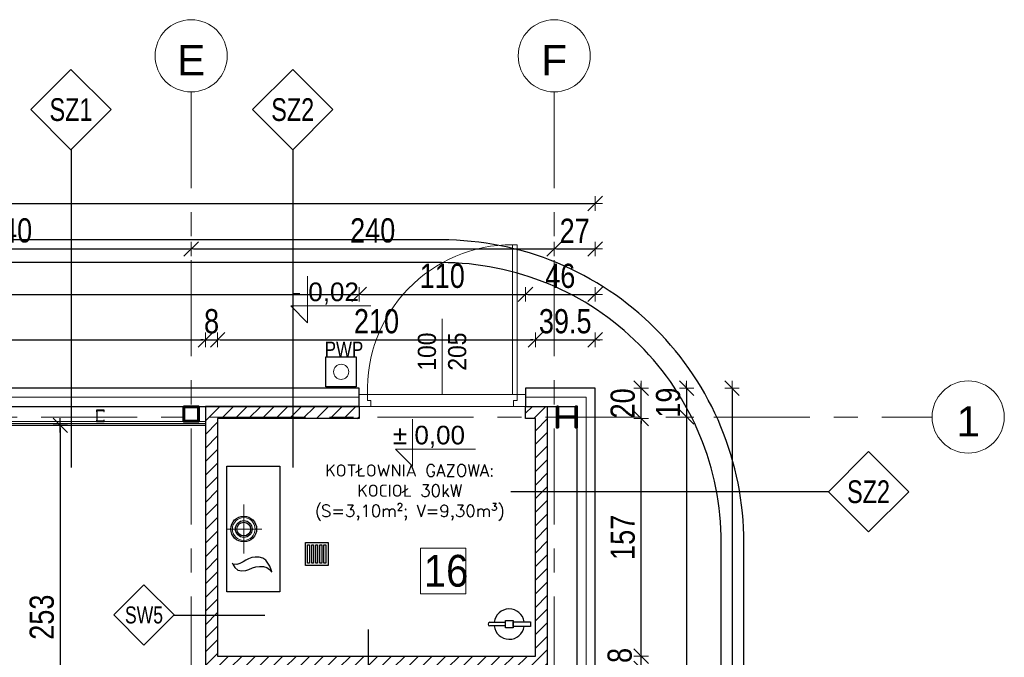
# Model space of a CAD drawing. Header units: centimetres. Extents: x 4120 to 19220, y -7417 to 180.
# Tile 59 of 223: x 9652 to 10303, y -4103 to -3682. Entities that reach past the tile are written whole.
import ezdxf
from ezdxf.enums import TextEntityAlignment as Align

# ---------------------------------------------------------------- set-up
doc = ezdxf.new("R2010")
doc.units = ezdxf.units.CM
doc.linetypes.add('CIĄGłA', pattern=[0])
doc.linetypes.add('Linia siatki', pattern=[22.225, 12.7, -3.175, 3.175, -3.175])
for name, color, linetype in [('0 @ 1', 7, 'Continuous'), ('A_krawężniki', 8, 'Continuous'), ('A_opisy', 7, 'Continuous'), ('A_Wymiary wewnętrzne', 8, 'Continuous'), ('A_Wyposażenie', 8, 'Continuous'), ('A_Ściany', 2, 'Continuous'), ('Konstrukcja - scian dzialowych', 7, 'Continuous'), ('URZĄDZENIA SANITARNE', 6, 'Continuous')]:
    doc.layers.add(name, color=color, linetype=linetype)
for name, color, linetype, lineweight in [('A_Drzwi', 30, 'Continuous', 20), ('A_Osie', 8, 'Continuous', 9), ('A_Wymiary', 8, 'Continuous', 9), ('INSTAL', 50, 'Continuous', 30), ('Instalacje elektryczne', 1, 'Continuous', 20), ('Konstrukcja', 160, 'Continuous', 50)]:
    doc.layers.add(name, color=color, linetype=linetype, lineweight=lineweight)
doc.styles.add('Arial', font='arial.ttf', dxfattribs={"height": 25})
doc.styles.add('Arial_4', font='arial.ttf', dxfattribs={"height": 122.941617})
doc.styles.add('marcin', font='arial.ttf', dxfattribs={"width": 0.8, "height": 16})
doc.styles.add('PB-100', font='simplex.shx', dxfattribs={"width": 0.7, "height": 15})
doc.styles.add('RomanS', font='romans.shx')
doc.styles.add('style1', font='ARIALN.TTF', dxfattribs={"width": 0.9})
doc.linetypes.add('ZIGZAG', pattern='A,0.00254,-5.08,[131,ltypeshp.shx,S=5.08,R=0,X=-5.08,Y=0],-10.16,[131,ltypeshp.shx,S=5.08,R=180,X=5.08,Y=0],-5.08', length=20.32254)
doc.dimstyles.new('WYM A PROJEKT', dxfattribs={"dimscale": 2, "dimtxt": 16, "dimasz": 0.8, "dimexe": 6, "dimexo": 30, "dimgap": 2, "dimtad": 1, "dimdec": 0, "dimzin": 9, "dimdsep": 46, "dimtxsty": 'marcin', "dimblk": 'WW', "dimcen": 0, "dimdle": 6, "dimse1": 1, "dimse2": 1, "dimclrt": 7, "dimadec": 0, "dimazin": 0, "dimtfac": 1, "dimtdec": 0, "dimtix": 1, "dimtmove": 2, "dimatfit": 3, "dimldrblk": 'WW', "dimfxl": 1, "dimtolj": 1, "dimtzin": 0, "dimarcsym": 0})

# ---------------------------------------------------------------- blocks, each defined once
blk = doc.blocks.new('Gasnica')
at = {"layer": 'A_Wyposażenie', "linetype": 'Continuous', "lineweight": 25}
for p, q in [((-12.8, 1.2), (-2.5, 1.2)), ((-2.5, -2.5), (-2.5, 2.5)), ((-2.5, 2.5), (2.5, 2.5)), ((2.5, 2.5), (2.5, -2.5)), ((2.5, -1.5), (2.5, 1.5)), ((2.5, 1.5), (14, 1.5)), ((14, 1.5), (14, -1.5)), ((-2.5, -1.2), (-12.8, -1.2)), ((2.5, -2.5), (-2.5, -2.5)), ((14, -1.5), (2.5, -1.5))]:
    blk.add_line(p, q, dxfattribs=at)
for centre, radius, start, end in [((0, 0), 10, 8.62693, 173.1079), ((-12.8, 0), 1.2, 90, 270), ((0, 0), 10, 186.8921, 351.37307)]:
    blk.add_arc(centre, radius, start, end, dxfattribs=at)
blk = doc.blocks.new('Piec_gazowy')
at = {"layer": 'A_Wyposażenie', "color": 8, "linetype": 'CIĄGłA', "lineweight": 18}
for p, q in [((0, 0), (0, -22.98)), ((-16.09, -11.08), (16.09, -11.08))]:
    blk.add_line(p, q, dxfattribs=at)
at = {"layer": 'A_Wyposażenie', "color": 8, "linetype": 'CIĄGłA', "lineweight": -3}
for p, q in [((-25.5, -5.09), (-27.08, -7.16)), ((-23.3, -3.87), (-25.5, -5.09)), ((-23.42, -6.43), (-23.3, -4.11)), ((-22.81, -8.51), (-23.42, -6.43)), ((-23.3, -4.11), (-22.57, -3.5)), ((-27.08, -7.16), (-27.57, -9.73)), ((-27.57, -9.73), (-27.45, -12.41)), ((-27.45, -12.41), (-26.84, -14.48)), ((-21.71, -10.58), (-22.81, -8.51)), ((-20.62, -12.41), (-21.71, -10.58)), ((-19.64, -14.12), (-20.62, -12.41)), ((-26.84, -14.48), (-25.74, -16.92)), ((-25.74, -16.92), (-25.01, -19.12)), ((-25.01, -19.12), (-24.76, -21.56)), ((-18.91, -16.31), (-19.64, -14.12)), ((-18.54, -18.63), (-18.91, -16.31)), ((-18.54, -21.32), (-18.54, -18.63)), ((-24.76, -24.12), (-25.37, -26.44)), ((-24.76, -21.56), (-24.76, -24.12)), ((-22.57, -27.05), (-20.62, -25.59)), ((-20.62, -25.59), (-19.27, -23.63)), ((-19.27, -23.63), (-18.54, -21.32)), ((-26.84, -28.15), (-28.42, -29.73)), ((-28.42, -29.73), (-26.96, -29.12)), ((-26.96, -29.12), (-24.64, -28.27)), ((-25.37, -26.44), (-26.84, -28.15)), ((-24.64, -28.27), (-22.57, -27.05))]:
    blk.add_line(p, q, dxfattribs=at)
at = {"layer": 'A_Wyposażenie', "color": 8}
blk.add_lwpolyline([(-41.5, 0), (41.5, 0), (41.5, -35), (-41.5, -35)], close=True, dxfattribs=at)
at = {"layer": 'A_Wyposażenie', "color": 8, "linetype": 'CIĄGłA', "lineweight": -3}
for radius in [8.5, 5.55, 4.55]:
    blk.add_circle((0, -11.08), radius, dxfattribs=at)
at = {"layer": 'A_Wyposażenie', "color": 8, "linetype": 'CIĄGłA', "lineweight": 18}
blk.add_circle((0, -11.08), 7.5, dxfattribs=at)
blk = doc.blocks.new('Wyposażenie sanitarne blok')
at = {"color": 8, "rotation": 90}
blk.add_blockref('Piec_gazowy', (722.69, -68.5), dxfattribs=at)
at = {"color": 8}
blk.add_blockref('Gasnica', (909.24, -131.33), dxfattribs=at)
blk = doc.blocks.new('WW')
at = {"color": 80, "ltscale": 2}
blk.add_line((3, 3), (-3, -3), dxfattribs=at)
at = {"ltscale": 2}
for p, q in [((-3, 0), (3, 0)), ((0, -3), (0, 3))]:
    blk.add_line(p, q, dxfattribs=at)
blk = doc.blocks.new('*D2018')
at = {"layer": 'A_Wymiary', "color": 0, "lineweight": -2}
blk.add_line((9476.68, -3893.73), (9772.98, -3893.73), dxfattribs=at)
at = {"layer": 'Defpoints', "color": 0}
for p in [(9774.58, -3893.73), (9475.08, -3950.23), (9774.58, -3950.23)]:
    blk.add_point(p, dxfattribs=at)
at = {"layer": 'A_Wymiary', "color": 0, "lineweight": -2, "xscale": 1.6, "yscale": 1.6, "zscale": 1.6, "rotation": 180}
blk.add_blockref('WW', (9475.08, -3893.73), dxfattribs=at)
at = {"layer": 'A_Wymiary', "color": 0, "lineweight": -2, "xscale": 1.6, "yscale": 1.6, "zscale": 1.6}
blk.add_blockref('WW', (9774.58, -3893.73), dxfattribs=at)
at = {"layer": 'A_Wymiary', "color": 7, "insert": (9624.83, -3881.56), "char_height": 16, "attachment_point": 5, "style": 'marcin'}
blk.add_mtext('\\A1;300', dxfattribs=at)
blk = doc.blocks.new('*D2019')
at = {"layer": 'A_Wymiary', "color": 0, "lineweight": -2}
for p, q in [((9772.98, -3893.73), (9771.38, -3893.73)), ((9774.58, -3893.73), (9782.58, -3893.73)), ((9784.18, -3893.73), (9785.78, -3893.73))]:
    blk.add_line(p, q, dxfattribs=at)
at = {"layer": 'Defpoints', "color": 0}
for p in [(9782.58, -3893.73), (9774.58, -3950.23), (9782.58, -3945.73)]:
    blk.add_point(p, dxfattribs=at)
at = {"layer": 'A_Wymiary', "color": 0, "lineweight": -2, "xscale": 1.6, "yscale": 1.6, "zscale": 1.6}
blk.add_blockref('WW', (9774.58, -3893.73), dxfattribs=at)
at = {"layer": 'A_Wymiary', "color": 0, "lineweight": -2, "xscale": 1.6, "yscale": 1.6, "zscale": 1.6, "rotation": 180}
blk.add_blockref('WW', (9782.58, -3893.73), dxfattribs=at)
at = {"layer": 'A_Wymiary', "color": 7, "insert": (9778.58, -3881.56), "char_height": 16, "attachment_point": 5, "style": 'marcin'}
blk.add_mtext('\\A1;8', dxfattribs=at)
blk = doc.blocks.new('*D2020')
at = {"layer": 'A_Wymiary', "color": 0, "lineweight": -2}
blk.add_line((9784.18, -3893.73), (9990.98, -3893.73), dxfattribs=at)
at = {"layer": 'Defpoints', "color": 0}
for p in [(9992.58, -3893.73), (9782.58, -3945.73), (9992.58, -3945.73)]:
    blk.add_point(p, dxfattribs=at)
at = {"layer": 'A_Wymiary', "color": 0, "lineweight": -2, "xscale": 1.6, "yscale": 1.6, "zscale": 1.6, "rotation": 180}
blk.add_blockref('WW', (9782.58, -3893.73), dxfattribs=at)
at = {"layer": 'A_Wymiary', "color": 0, "lineweight": -2, "xscale": 1.6, "yscale": 1.6, "zscale": 1.6}
blk.add_blockref('WW', (9992.58, -3893.73), dxfattribs=at)
at = {"layer": 'A_Wymiary', "color": 7, "insert": (9887.58, -3881.56), "char_height": 16, "attachment_point": 5, "style": 'marcin'}
blk.add_mtext('\\A1;210', dxfattribs=at)
blk = doc.blocks.new('*D2021')
at = {"layer": 'A_Wymiary', "color": 0, "lineweight": -2}
for p, q in [((9990.98, -3893.73), (9989.38, -3893.73)), ((9992.58, -3893.73), (10032.08, -3893.73)), ((10033.68, -3893.73), (10035.28, -3893.73))]:
    blk.add_line(p, q, dxfattribs=at)
at = {"layer": 'Defpoints', "color": 0}
for p in [(10032.08, -3893.73), (10032.08, -3925.73), (9992.58, -3945.73)]:
    blk.add_point(p, dxfattribs=at)
at = {"layer": 'A_Wymiary', "color": 0, "lineweight": -2, "xscale": 1.6, "yscale": 1.6, "zscale": 1.6}
blk.add_blockref('WW', (9992.58, -3893.73), dxfattribs=at)
at = {"layer": 'A_Wymiary', "color": 0, "lineweight": -2, "xscale": 1.6, "yscale": 1.6, "zscale": 1.6, "rotation": 180}
blk.add_blockref('WW', (10032.08, -3893.73), dxfattribs=at)
at = {"layer": 'A_Wymiary', "color": 7, "insert": (10012.33, -3881.56), "char_height": 16, "attachment_point": 5, "style": 'marcin'}
blk.add_mtext('\\A1;39.5', dxfattribs=at)
blk = doc.blocks.new('*D2026')
at = {"layer": 'A_Wymiary', "color": 0, "lineweight": -2}
blk.add_line((9246.68, -3863.73), (9874.48, -3863.73), dxfattribs=at)
at = {"layer": 'Defpoints', "color": 0}
for p in [(9876.08, -3863.73), (9245.08, -3925.73), (9876.08, -3925.73)]:
    blk.add_point(p, dxfattribs=at)
at = {"layer": 'A_Wymiary', "color": 0, "lineweight": -2, "xscale": 1.6, "yscale": 1.6, "zscale": 1.6, "rotation": 180}
blk.add_blockref('WW', (9245.08, -3863.73), dxfattribs=at)
at = {"layer": 'A_Wymiary', "color": 0, "lineweight": -2, "xscale": 1.6, "yscale": 1.6, "zscale": 1.6}
blk.add_blockref('WW', (9876.08, -3863.73), dxfattribs=at)
at = {"layer": 'A_Wymiary', "color": 7, "insert": (9560.58, -3851.56), "char_height": 16, "attachment_point": 5, "style": 'marcin'}
blk.add_mtext('\\A1;631', dxfattribs=at)
blk = doc.blocks.new('*D2027')
at = {"layer": 'A_Wymiary', "color": 0, "lineweight": -2}
blk.add_line((9877.68, -3863.73), (9984.48, -3863.73), dxfattribs=at)
at = {"layer": 'Defpoints', "color": 0}
for p in [(9986.08, -3863.73), (9876.08, -3925.73), (9986.08, -3925.73)]:
    blk.add_point(p, dxfattribs=at)
at = {"layer": 'A_Wymiary', "color": 0, "lineweight": -2, "xscale": 1.6, "yscale": 1.6, "zscale": 1.6, "rotation": 180}
blk.add_blockref('WW', (9876.08, -3863.73), dxfattribs=at)
at = {"layer": 'A_Wymiary', "color": 0, "lineweight": -2, "xscale": 1.6, "yscale": 1.6, "zscale": 1.6}
blk.add_blockref('WW', (9986.08, -3863.73), dxfattribs=at)
at = {"layer": 'A_Wymiary', "color": 7, "insert": (9931.08, -3851.56), "char_height": 16, "attachment_point": 5, "style": 'marcin'}
blk.add_mtext('\\A1;110', dxfattribs=at)
blk = doc.blocks.new('*D2028')
at = {"layer": 'A_Wymiary', "color": 0, "lineweight": -2}
blk.add_line((9987.68, -3863.73), (10030.48, -3863.73), dxfattribs=at)
at = {"layer": 'Defpoints', "color": 0}
for p in [(10032.08, -3863.73), (9986.08, -3925.73), (10032.08, -3925.73)]:
    blk.add_point(p, dxfattribs=at)
at = {"layer": 'A_Wymiary', "color": 0, "lineweight": -2, "xscale": 1.6, "yscale": 1.6, "zscale": 1.6, "rotation": 180}
blk.add_blockref('WW', (9986.08, -3863.73), dxfattribs=at)
at = {"layer": 'A_Wymiary', "color": 0, "lineweight": -2, "xscale": 1.6, "yscale": 1.6, "zscale": 1.6}
blk.add_blockref('WW', (10032.08, -3863.73), dxfattribs=at)
at = {"layer": 'A_Wymiary', "color": 7, "insert": (10009.08, -3851.56), "char_height": 16, "attachment_point": 5, "style": 'marcin'}
blk.add_mtext('\\A1;46', dxfattribs=at)
blk = doc.blocks.new('*D2033')
at = {"layer": 'A_Wymiary', "color": 0, "lineweight": -2}
blk.add_line((9526.68, -3833.73), (9763.48, -3833.73), dxfattribs=at)
at = {"layer": 'Defpoints', "color": 0}
for p in [(9525.08, -3835.73), (9765.08, -3833.73), (9765.08, -3835.73)]:
    blk.add_point(p, dxfattribs=at)
at = {"layer": 'A_Wymiary', "color": 0, "lineweight": -2, "xscale": 1.6, "yscale": 1.6, "zscale": 1.6, "rotation": 180}
blk.add_blockref('WW', (9525.08, -3833.73), dxfattribs=at)
at = {"layer": 'A_Wymiary', "color": 0, "lineweight": -2, "xscale": 1.6, "yscale": 1.6, "zscale": 1.6}
blk.add_blockref('WW', (9765.08, -3833.73), dxfattribs=at)
at = {"layer": 'A_Wymiary', "color": 7, "insert": (9645.08, -3821.56), "char_height": 16, "attachment_point": 5, "style": 'marcin'}
blk.add_mtext('\\A1;240', dxfattribs=at)
blk = doc.blocks.new('*D2034')
at = {"layer": 'A_Wymiary', "color": 0, "lineweight": -2}
blk.add_line((9766.68, -3833.73), (10003.48, -3833.73), dxfattribs=at)
at = {"layer": 'Defpoints', "color": 0}
for p in [(9765.08, -3835.73), (10005.08, -3833.73), (10005.08, -3961.56)]:
    blk.add_point(p, dxfattribs=at)
at = {"layer": 'A_Wymiary', "color": 0, "lineweight": -2, "xscale": 1.6, "yscale": 1.6, "zscale": 1.6, "rotation": 180}
blk.add_blockref('WW', (9765.08, -3833.73), dxfattribs=at)
at = {"layer": 'A_Wymiary', "color": 0, "lineweight": -2, "xscale": 1.6, "yscale": 1.6, "zscale": 1.6}
blk.add_blockref('WW', (10005.08, -3833.73), dxfattribs=at)
at = {"layer": 'A_Wymiary', "color": 7, "insert": (9885.08, -3821.56), "char_height": 16, "attachment_point": 5, "style": 'marcin'}
blk.add_mtext('\\A1;240', dxfattribs=at)
blk = doc.blocks.new('*D2035')
at = {"layer": 'A_Wymiary', "color": 0, "lineweight": -2}
blk.add_line((10006.68, -3833.73), (10030.48, -3833.73), dxfattribs=at)
at = {"layer": 'Defpoints', "color": 0}
for p in [(10032.08, -3833.73), (10032.08, -3925.73), (10005.08, -3961.56)]:
    blk.add_point(p, dxfattribs=at)
at = {"layer": 'A_Wymiary', "color": 0, "lineweight": -2, "xscale": 1.6, "yscale": 1.6, "zscale": 1.6, "rotation": 180}
blk.add_blockref('WW', (10005.08, -3833.73), dxfattribs=at)
at = {"layer": 'A_Wymiary', "color": 0, "lineweight": -2, "xscale": 1.6, "yscale": 1.6, "zscale": 1.6}
blk.add_blockref('WW', (10032.08, -3833.73), dxfattribs=at)
at = {"layer": 'A_Wymiary', "color": 7, "insert": (10018.58, -3821.7), "char_height": 16, "attachment_point": 5, "style": 'marcin'}
blk.add_mtext('\\A1;27', dxfattribs=at)
blk = doc.blocks.new('*D2036')
at = {"layer": 'A_Wymiary', "color": 0, "lineweight": -2}
blk.add_line((8779.68, -3803.73), (10030.48, -3803.73), dxfattribs=at)
at = {"layer": 'Defpoints', "color": 0}
for p in [(10032.08, -3803.73), (8778.08, -3925.73), (10032.08, -3925.73)]:
    blk.add_point(p, dxfattribs=at)
at = {"layer": 'A_Wymiary', "color": 0, "lineweight": -2, "xscale": 1.6, "yscale": 1.6, "zscale": 1.6, "rotation": 180}
blk.add_blockref('WW', (8778.08, -3803.73), dxfattribs=at)
at = {"layer": 'A_Wymiary', "color": 0, "lineweight": -2, "xscale": 1.6, "yscale": 1.6, "zscale": 1.6}
blk.add_blockref('WW', (10032.08, -3803.73), dxfattribs=at)
at = {"layer": 'A_Wymiary', "color": 7, "insert": (9405.08, -3791.56), "char_height": 16, "attachment_point": 5, "style": 'marcin'}
blk.add_mtext('\\A1;1254', dxfattribs=at)
blk = doc.blocks.new('*D2060')
at = {"layer": 'A_Wymiary', "color": 0, "lineweight": -2}
for p, q in [((10062.58, -4101.13), (10062.58, -4099.53)), ((10062.58, -4110.73), (10062.58, -4102.73)), ((10062.58, -4112.33), (10062.58, -4113.93))]:
    blk.add_line(p, q, dxfattribs=at)
at = {"layer": 'Defpoints', "color": 0}
for p in [(9992.58, -4102.73), (10062.58, -4102.73), (10010.57, -4110.73)]:
    blk.add_point(p, dxfattribs=at)
at = {"layer": 'A_Wymiary', "color": 0, "lineweight": -2, "xscale": 1.6, "yscale": 1.6, "zscale": 1.6}
for p, rotation in [((10062.58, -4102.73), 270), ((10062.58, -4110.73), 90)]:
    blk.add_blockref('WW', p, dxfattribs=dict(at, rotation=rotation))
at = {"layer": 'A_Wymiary', "color": 7, "insert": (10048.41, -4102.25), "char_height": 16, "attachment_point": 5, "rotation": 90, "style": 'marcin'}
blk.add_mtext('\\A1;8', dxfattribs=at)
blk = doc.blocks.new('*D2061')
at = {"layer": 'A_Wymiary', "color": 0, "lineweight": -2}
blk.add_line((10062.58, -4101.13), (10062.58, -3947.33), dxfattribs=at)
at = {"layer": 'Defpoints', "color": 0}
for p in [(9986.08, -3945.73), (10062.58, -3945.73), (9992.58, -4102.73)]:
    blk.add_point(p, dxfattribs=at)
at = {"layer": 'A_Wymiary', "color": 0, "lineweight": -2, "xscale": 1.6, "yscale": 1.6, "zscale": 1.6}
for p, rotation in [((10062.58, -3945.73), 90), ((10062.58, -4102.73), 270)]:
    blk.add_blockref('WW', p, dxfattribs=dict(at, rotation=rotation))
at = {"layer": 'A_Wymiary', "color": 7, "insert": (10050.41, -4024.23), "char_height": 16, "attachment_point": 5, "rotation": 90, "style": 'marcin'}
blk.add_mtext('\\A1;157', dxfattribs=at)
blk = doc.blocks.new('*D2062')
at = {"layer": 'A_Wymiary', "color": 0, "lineweight": -2}
for p, q in [((10062.58, -3924.13), (10062.58, -3922.53)), ((10062.58, -3945.73), (10062.58, -3925.73)), ((10062.58, -3947.33), (10062.58, -3948.93))]:
    blk.add_line(p, q, dxfattribs=at)
at = {"layer": 'Defpoints', "color": 0}
for p in [(9876.08, -3925.73), (10062.58, -3925.73), (9986.08, -3945.73)]:
    blk.add_point(p, dxfattribs=at)
at = {"layer": 'A_Wymiary', "color": 0, "lineweight": -2, "xscale": 1.6, "yscale": 1.6, "zscale": 1.6}
for p, rotation in [((10062.58, -3925.73), 270), ((10062.58, -3945.73), 90)]:
    blk.add_blockref('WW', p, dxfattribs=dict(at, rotation=rotation))
at = {"layer": 'A_Wymiary', "color": 7, "insert": (10050.41, -3935.73), "char_height": 16, "attachment_point": 5, "rotation": 90, "style": 'marcin'}
blk.add_mtext('\\A1;20', dxfattribs=at)
blk = doc.blocks.new('*D2064')
at = {"layer": 'A_Wymiary', "color": 0, "lineweight": -2}
for p, q in [((10092.58, -3924.13), (10092.58, -3922.53)), ((10092.58, -3925.73), (10092.58, -3944.73)), ((10092.58, -3946.33), (10092.58, -3947.93))]:
    blk.add_line(p, q, dxfattribs=at)
at = {"layer": 'Defpoints', "color": 0}
for p in [(10032.08, -3925.73), (10032.08, -3944.73), (10092.58, -3944.73)]:
    blk.add_point(p, dxfattribs=at)
at = {"layer": 'A_Wymiary', "color": 0, "lineweight": -2, "xscale": 1.6, "yscale": 1.6, "zscale": 1.6}
for p, rotation in [((10092.58, -3925.73), 270), ((10092.58, -3944.73), 90)]:
    blk.add_blockref('WW', p, dxfattribs=dict(at, rotation=rotation))
at = {"layer": 'A_Wymiary', "color": 7, "insert": (10080.41, -3935.23), "char_height": 16, "attachment_point": 5, "rotation": 90, "style": 'marcin'}
blk.add_mtext('\\A1;19', dxfattribs=at)
blk = doc.blocks.new('*D2065')
at = {"layer": 'A_Wymiary', "color": 0, "lineweight": -2}
blk.add_line((10092.58, -3946.33), (10092.58, -4317.13), dxfattribs=at)
at = {"layer": 'Defpoints', "color": 0}
for p in [(10032.08, -3944.73), (10092.58, -4318.73), (10254.82, -4318.73)]:
    blk.add_point(p, dxfattribs=at)
at = {"layer": 'A_Wymiary', "color": 0, "lineweight": -2, "xscale": 1.6, "yscale": 1.6, "zscale": 1.6}
for p, rotation in [((10092.58, -3944.73), 90), ((10092.58, -4318.73), 270)]:
    blk.add_blockref('WW', p, dxfattribs=dict(at, rotation=rotation))
at = {"layer": 'A_Wymiary', "color": 7, "insert": (10080.41, -4131.73), "char_height": 16, "attachment_point": 5, "rotation": 90, "style": 'marcin'}
blk.add_mtext('\\A1;374', dxfattribs=at)
blk = doc.blocks.new('*D2070')
at = {"layer": 'A_Wymiary', "color": 0, "lineweight": -2}
blk.add_line((10122.58, -3927.33), (10122.58, -5499.13), dxfattribs=at)
at = {"layer": 'Defpoints', "color": 0}
for p in [(10032.08, -3925.73), (10029.08, -5500.73), (10122.58, -5500.73)]:
    blk.add_point(p, dxfattribs=at)
at = {"layer": 'A_Wymiary', "color": 0, "lineweight": -2, "xscale": 1.6, "yscale": 1.6, "zscale": 1.6}
for p, rotation in [((10122.58, -3925.73), 90), ((10122.58, -5500.73), 270)]:
    blk.add_blockref('WW', p, dxfattribs=dict(at, rotation=rotation))
at = {"layer": 'A_Wymiary', "color": 7, "insert": (10110.41, -4713.23), "char_height": 16, "attachment_point": 5, "rotation": 90, "style": 'marcin'}
blk.add_mtext('\\A1;1575', dxfattribs=at)
blk = doc.blocks.new('em4_el-ozn_50i100')
at = {"color": 3}
blk.add_lwpolyline([(0, -73.2), (26.53, -46.67), (0, -20.14), (-26.53, -46.67)], close=True, dxfattribs=at)
at = {"linetype": 'Continuous', "lineweight": 0, "style": 'PB-100', "width": 0.7}
blk.add_attdef('SYMBOL', text='', height=15, rotation=0.00001, dxfattribs=at).set_placement((0, -46.67), align=Align.MIDDLE_CENTER)
blk = doc.blocks.new('*D2097')
at = {"layer": 'A_Wymiary wewnętrzne', "color": 0, "lineweight": -2}
blk.add_line((9678.58, -3951.83), (9678.58, -4202.13), dxfattribs=at)
at = {"layer": 'Defpoints', "color": 0}
for p in [(9774.58, -3950.23), (9678.58, -4203.73), (9774.58, -4203.73)]:
    blk.add_point(p, dxfattribs=at)
at = {"layer": 'A_Wymiary wewnętrzne', "color": 0, "lineweight": -2, "xscale": 1.6, "yscale": 1.6, "zscale": 1.6}
for p, rotation in [((9678.58, -3950.23), 90), ((9678.58, -4203.73), 270)]:
    blk.add_blockref('WW', p, dxfattribs=dict(at, rotation=rotation))
at = {"layer": 'A_Wymiary wewnętrzne', "color": 7, "insert": (9666.41, -4076.98), "char_height": 16, "attachment_point": 5, "rotation": 90, "style": 'marcin'}
blk.add_mtext('\\A1;253', dxfattribs=at)
blk = doc.blocks.new('Rectangular Floor Drain 13')
at = {"layer": 'URZĄDZENIA SANITARNE', "color": 8}
for points in [[(-5, 5), (5, 5), (5, -5), (-5, -5)], [(-4, 4), (4, 4), (4, 3.2), (-4, 3.2)], [(-4, 2.2), (4, 2.2), (4, 1.4), (-4, 1.4)], [(-4, 0.4), (4, 0.4), (4, -0.4), (-4, -0.4)], [(-4, -1.4), (4, -1.4), (4, -2.2), (-4, -2.2)], [(-4, -3.2), (4, -3.2), (4, -4), (-4, -4)]]:
    blk.add_lwpolyline(points, close=True, dxfattribs=at)
blk = doc.blocks.new('Siatka - M_Symbol siatki - okrąg-24584-4 Piętro 2 bud 2 parter bud 1')
at = {"layer": 'A_Osie', "color": 7}
blk.add_circle((0, 0), 4.77, dxfattribs=at)

msp = doc.modelspace()

# ---------------------------------------------------------------- hatches: boundary and pattern name
at = {"layer": 'A_Ściany', "ltscale": 2}
h = msp.add_hatch(dxfattribs=at)
h.set_pattern_fill('ANSI31', color=8, scale=2, style=0)
h.paths.add_polyline_path([(9876.08, -3945.73), (9876.08, -3937.73), (9774.58, -3937.73), (9774.58, -4110.73), (9775.08, -4110.73), (9775.74, -4110.73), (9779.41, -4110.73), (9780.08, -4110.73), (9785.08, -4110.73), (9820.08, -4110.73), (9825.08, -4110.73), (9860.08, -4110.73), (9865.08, -4110.73), (9900.08, -4110.73), (9905.08, -4110.73), (9922.52, -4110.73), (9927.52, -4110.73), (9969.52, -4110.73), (9974.52, -4110.73), (9990.08, -4110.73), (9995.08, -4110.73), (10000.58, -4110.73), (10000.58, -3937.73), (10004.58, -3937.73), (9986.08, -3937.73), (9986.08, -3937.73), (9986.08, -3945.73), (9992.58, -3945.73), (9992.58, -4102.73), (9782.58, -4102.73), (9782.58, -3945.73)])

# ---------------------------------------------------------------- linework, layer by layer
at = {"color": 3}
for points in [[(9685.81, -3768.16), (9685.81, -3978.16)], [(9832.37, -3768.16), (9832.37, -3978.16)], [(10186.29, -3994.23), (9976.29, -3994.25)], [(9753.8, -4075.73), (9813.8, -4075.73)], [(9882.2, -4145.19), (9882.2, -4085.19)]]:
    msp.add_lwpolyline(points, dxfattribs=at)
at = {"layer": 'A_Drzwi'}
msp.add_lwpolyline([(9986.08, -3929.88), (9986.08, -3937.73), (9978.22, -3937.73), (9978.22, -3933.81), (9980.58, -3933.81), (9980.58, -3929.88), (9986.08, -3929.88), (9980.58, -3929.87), (9980.58, -3830.88), (9977.43, -3830.88, 0.423681), (9881.58, -3929.87), (9876.08, -3929.88), (9876.08, -3937.73), (9883.93, -3937.73), (9883.93, -3933.8), (9881.58, -3933.8), (9881.58, -3929.87), (9980.58, -3929.88), (9977.43, -3929.88), (9977.43, -3830.88), (9977.43, -3929.88), (9980.58, -3929.87), (9980.58, -3933.81), (9978.22, -3933.81), (9978.22, -3937.73), (9883.93, -3937.73)], format="xyb", dxfattribs=at)
at = {"layer": 'A_Drzwi', "color": 7, "linetype": 'Continuous', "lineweight": 18}
msp.add_lwpolyline([(9931.08, -3929.87), (9931.08, -3879.87)], dxfattribs=at)
at = {"layer": 'A_krawężniki', "color": 250, "transparency": 33554610}
msp.add_lwpolyline([(10130.48, -4027.72, 0.414214), (9930.47, -3827.73), (8879.08, -3827.73, 0.414206), (8679.08, -4027.72), (8679.08, -5598.74, 0.414229), (8979.08, -5898.73), (9830.48, -5898.73, 0.414206), (10130.48, -5598.74), (10130.48, -4027.72)], format="xyb", dxfattribs=at)
msp.add_lwpolyline([(10115.48, -4027.72, 0.414214), (9930.47, -3842.73), (8879.08, -3842.73, 0.414206), (8694.08, -4027.72), (8694.08, -5598.74, 0.414229), (8979.08, -5883.73), (9830.48, -5883.73, 0.414206), (10115.48, -5598.74)], format="xyb", close=True, dxfattribs=at)
at = {"layer": 'A_opisy', "color": 7, "lineweight": 0}
for points in [[(9842.04, -3851.58), (9842.04, -3882.51), (9830.86, -3871.33), (9883.79, -3871.33)], [(9911.32, -3946.21), (9911.32, -3977.14), (9900.14, -3965.96), (9953.07, -3965.96)]]:
    msp.add_lwpolyline(points, dxfattribs=at)
at = {"layer": 'A_opisy', "lineweight": 18}
msp.add_lwpolyline([(9916.71, -4031.46), (9946.71, -4031.46), (9946.71, -4061.46), (9916.71, -4061.46), (9916.71, -4031.46)], dxfattribs=at)
at = {"layer": 'A_Osie', "linetype": 'Linia siatki', "ltscale": 5}
for p, q in [((9765.08, -3730), (9765.08, -5750.66)), ((10005.08, -3730), (10005.08, -5750.66)), ((8554.73, -3944.73), (10254.82, -3944.73))]:
    msp.add_line(p, q, dxfattribs=at)
at = {"layer": 'A_Ściany', "color": 4}
for points in [[(9876.08, -3937.73), (9876.08, -3937.73), (9876.08, -3925.73), (9245.08, -3925.73), (9245.08, -3937.73), (9245.08, -3937.73), (9245.08, -3937.73), (9245.08, -3937.73), (9256.27, -3937.73), (9271.27, -3937.73), (9462.78, -3937.73), (9477.86, -3937.73), (9876.08, -3937.73)], [(9986.08, -3937.73), (10020.08, -3937.73), (10020.08, -5488.73), (9992.58, -5488.73), (9992.58, -5500.73), (10032.08, -5500.73), (10032.08, -3925.73), (9986.08, -3925.73), (9986.08, -3937.73)], [(9876.08, -3937.73), (9774.58, -3937.73), (9774.58, -4110.73)], [(9774.58, -4110.73), (10000.58, -4110.73), (10000.58, -3937.73)], [(9876.08, -3937.73), (9876.08, -3945.73), (9782.58, -3945.73), (9782.58, -4102.73), (9992.58, -4102.73), (9992.58, -3945.73), (9986.08, -3945.73), (9986.08, -3937.73)]]:
    msp.add_lwpolyline(points, dxfattribs=at)
at = {"layer": 'A_Ściany', "color": 251, "linetype": 'ZIGZAG', "lineweight": 20, "ltscale": 0.95}
for points in [[(9245.08, -3931.73), (9875.78, -3931.73)], [(9992.58, -5494.73), (10026.08, -5494.73), (10026.08, -3931.73), (9986.08, -3931.73)]]:
    msp.add_lwpolyline(points, dxfattribs=at)
at = {"layer": 'A_Ściany'}
msp.add_lwpolyline([(9242.58, -3937.73), (9242.58, -3950.23), (9259.08, -3950.23), (9259.08, -4308.73), (9255.58, -4308.73), (9255.58, -4318.73), (9269.08, -4318.73), (9269.08, -4308.73), (9269.08, -4308.73), (9269.08, -4212.23), (9317.08, -4212.23), (9317.08, -4202.23), (9269.08, -4202.23), (9269.08, -3950.23), (9465.08, -3950.23), (9465.08, -4202.23), (9417.08, -4202.23), (9417.08, -4212.23), (9465.08, -4212.23), (9465.08, -4224.73), (9475.08, -4224.73), (9475.08, -3950.23), (9774.58, -3950.23)], dxfattribs=at)
at = {"layer": 'A_Ściany', "color": 251, "linetype": 'Continuous', "lineweight": 20}
for points in [[(9245.08, -3937.73), (9243.83, -3937.73), (9243.83, -3948.98), (9260.33, -3948.98), (9260.33, -4309.98), (9256.83, -4309.98), (9256.83, -4317.48), (9267.83, -4317.48), (9267.83, -4308.73), (9267.83, -4210.98), (9315.83, -4210.98), (9315.83, -4203.48), (9267.83, -4203.48), (9267.83, -3948.98), (9466.33, -3948.98), (9466.33, -4203.48), (9418.33, -4203.48), (9418.33, -4210.98), (9466.33, -4210.98), (9466.33, -4223.48), (9473.83, -4223.48), (9473.83, -3948.98), (9774.58, -3948.98)], [(9243.83, -3937.73), (9245.08, -3937.73), (9245.08, -3938.98), (9245.08, -3947.73), (9261.58, -3947.73), (9261.58, -4311.23), (9256.83, -4311.23), (9256.83, -4316.23), (9266.58, -4316.23), (9266.58, -4308.73), (9266.58, -4209.73), (9315.83, -4209.73), (9315.83, -4204.73), (9266.58, -4204.73), (9266.58, -3947.73), (9467.58, -3947.73), (9467.58, -4204.73), (9418.33, -4204.73), (9418.33, -4209.73), (9467.58, -4209.73), (9467.58, -4223.48), (9472.58, -4223.48), (9472.58, -3947.73), (9774.58, -3947.73)]]:
    msp.add_lwpolyline(points, dxfattribs=at)
at = {"layer": 'INSTAL', "color": 10}
msp.add_lwpolyline([(9854.21, -3904.87), (9874.21, -3904.87), (9874.21, -3924.87), (9854.21, -3924.87)], close=True, dxfattribs=at)
at = {"layer": 'Instalacje elektryczne'}
msp.add_circle((9864.21, -3914.87), 5, dxfattribs=at)
at = {"layer": 'Konstrukcja'}
for points in [[(9760.08, -3937.73), (9770.08, -3937.73), (9770.08, -3947.73), (9760.08, -3947.73)], [(9769.68, -3947.33), (9760.48, -3947.33), (9760.48, -3938.13), (9769.68, -3938.13)], [(10006.78, -3937.73), (10006.78, -3951.73), (10007.63, -3951.73), (10007.63, -3945), (10019.23, -3945), (10019.23, -3951.73), (10020.08, -3951.73), (10020.08, -3937.73), (10019.23, -3937.73), (10019.23, -3944.45), (10007.63, -3944.45), (10007.63, -3937.73)]]:
    msp.add_lwpolyline(points, close=True, dxfattribs=at)
at = {"layer": 'Konstrukcja - scian dzialowych'}
msp.add_lwpolyline([(9702.78, -3946.53), (9702.58, -3947.06), (9702.58, -3947.73), (9707.58, -3947.73), (9707.58, -3946.98), (9707.58, -3946.91), (9707.53, -3946.86), (9707.46, -3946.86), (9707.41, -3946.91), (9707.41, -3946.98), (9707.41, -3947.56), (9702.74, -3947.56), (9702.74, -3947.09), (9702.94, -3946.56), (9702.94, -3941.4), (9702.74, -3940.87), (9702.74, -3940.4), (9707.41, -3940.4), (9707.41, -3940.98), (9707.45, -3941.04), (9707.53, -3941.04), (9707.58, -3940.98), (9707.58, -3940.23), (9702.58, -3940.23), (9702.58, -3940.9), (9702.78, -3941.43)], close=True, dxfattribs=at)

# ---------------------------------------------------------------- block references
at = {"color": 6}
ref = msp.add_blockref('em4_el-ozn_50i100', (9685.64, -3694.96), dxfattribs=dict(at, xscale=-1, rotation=0.003234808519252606))
ref.add_attrib('SYMBOL', 'SZ1', dxfattribs={"layer": '0 @ 1', "linetype": 'Continuous', "lineweight": 0, "height": 15, "rotation": 0.00323, "style": 'style1', "width": 0.9}).set_placement((9685.64, -3741.63), align=Align.MIDDLE)
ref = msp.add_blockref('em4_el-ozn_50i100', (9832.2, -3694.96), dxfattribs=dict(at, xscale=-1, rotation=0.003234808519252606))
ref.add_attrib('SYMBOL', 'SZ2', dxfattribs={"layer": '0 @ 1', "linetype": 'Continuous', "lineweight": 0, "height": 15, "rotation": 0.00323, "style": 'style1', "width": 0.9}).set_placement((9832.2, -3741.63), align=Align.MIDDLE)
msp.add_blockref('Wyposażenie sanitarne blok', (9066.08, -3950.23))
ref = msp.add_blockref('em4_el-ozn_50i100', (10212.82, -3947.4), dxfattribs=dict(at, xscale=-1, rotation=0.003234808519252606))
ref.add_attrib('SYMBOL', 'SZ2', dxfattribs={"layer": '0 @ 1', "linetype": 'Continuous', "lineweight": 0, "height": 15, "rotation": 0.00323, "style": 'style1', "width": 0.9}).set_placement((10212.83, -3994.07), align=Align.MIDDLE)
ref = msp.add_blockref('em4_el-ozn_50i100', (9733.9, -4040.48), dxfattribs=dict(at, xscale=-0.75, yscale=0.75, zscale=0.75, rotation=0.003234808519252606))
ref.add_attrib('SYMBOL', 'SW5', dxfattribs={"layer": '0 @ 1', "linetype": 'Continuous', "lineweight": 0, "height": 11.25, "rotation": 0.00323, "style": 'style1', "width": 0.9}).set_placement((9733.9, -4075.48), align=Align.MIDDLE)
at = {"layer": 'URZĄDZENIA SANITARNE', "xscale": 1.5, "yscale": 1.5, "zscale": 150, "rotation": 90.00000000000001}
msp.add_blockref('Rectangular Floor Drain 13', (9848.08, -4035.23), dxfattribs=at)
msp.add_blockref('Rectangular Floor Drain 13', (9848.08, -4035.23), dxfattribs=at)

# ---------------------------------------------------------------- texts
at = {"layer": 'A_Drzwi', "color": 7, "lineweight": 18, "insert": (9914.89, -3914.11), "char_height": 12, "width": 177.9283, "attachment_point": 1, "rotation": 90, "style": 'Arial'}
msp.add_mtext('\\W0.9;100\\P205', dxfattribs=at)
at = {"layer": 'A_opisy', "color": 7, "lineweight": 0, "char_height": 12.294, "width": 62.55, "attachment_point": 1, "line_spacing_factor": 0.938532, "style": 'Arial_4'}
for s, insert in [(' - 0,02', (9827.27, -3855.9)), (' %%P 0,00', (9893.7, -3950.52))]:
    msp.add_mtext(s, dxfattribs=dict(at, insert=insert))
at = {"layer": 'A_opisy', "lineweight": 18, "insert": (9918.92, -4035.8), "char_height": 21, "width": 593.4214, "attachment_point": 1, "style": 'Arial'}
msp.add_mtext('\\W0.9;16', dxfattribs=at)
at = {"layer": 'A_Osie', "color": 1, "char_height": 20, "width": 4.9901, "attachment_point": 5, "line_spacing_factor": 0.941778, "style": 'Arial', "bg_fill": 3, "box_fill_scale": 1.25, "bg_fill_color": 256, "bg_fill_true_color": 13158600, "bg_fill_transparency": 0}
for s, insert in [('E', (9765.08, -3709)), ('F', (10005.08, -3709)), ('1', (10278.7, -3947.6))]:
    msp.add_mtext(s, dxfattribs=dict(at, insert=insert))
at = {"layer": 'Defpoints', "insert": (9833.36, -3976.06), "char_height": 8, "width": 152.4695, "attachment_point": 1, "style": 'RomanS'}
msp.add_mtext('\\pxqc;KOTŁOWNIA GAZOWA:\\PKOCIOŁ 30kW\\P{\\T0.75;(}S=3,10m²; V=9,30m³)', dxfattribs=at)
at = {"layer": 'INSTAL', "color": 10, "linetype": 'ByBlock', "style": 'Arial', "width": 0.8}
msp.add_text('PWP', height=10, dxfattribs=at).set_placement((9866.1, -3899.93), align=Align.MIDDLE_CENTER)

# ---------------------------------------------------------------- dimensions: what is measured, and where the dimension line sits
at = {"layer": 'A_Wymiary'}
for base, p1, p2, override, picture, middle in [((10032.08, -3803.73), (8778.08, -3925.73), (10032.08, -3925.73), {"dimdsep": 44}, '*D2036', (9405.08, -3791.56)), ((9765.08, -3833.73), (9525.08, -3835.73), (9765.08, -3835.73), {"dimdsep": 44}, '*D2033', (9645.08, -3821.56)), ((10005.08, -3833.73), (9765.08, -3835.73), (10005.08, -3961.56), {"dimdsep": 44}, '*D2034', (9885.08, -3821.56)), ((10032.08, -3833.73), (10005.08, -3961.56), (10032.08, -3925.73), {"dimdsep": 44}, '*D2035', (10018.58, -3821.7)), ((9876.08, -3863.73), (9245.08, -3925.73), (9876.08, -3925.73), {"dimdsep": 44}, '*D2026', (9560.58, -3851.56)), ((9986.08, -3863.73), (9876.08, -3925.73), (9986.08, -3925.73), {"dimdsep": 44}, '*D2027', (9931.08, -3851.56)), ((10032.08, -3863.73), (9986.08, -3925.73), (10032.08, -3925.73), {"dimdsep": 44}, '*D2028', (10009.08, -3851.56)), ((9774.57507778, -3893.72966837), (9475.07507778, -3950.22966837), (9774.57507778, -3950.22966837), {"dimdsep": 44}, '*D2018', (9624.82507778, -3881.56166837)), ((9782.58, -3893.73), (9774.58, -3950.23), (9782.58, -3945.73), {"dimdsep": 44}, '*D2019', (9778.58, -3881.56)), ((9992.58, -3893.73), (9782.58, -3945.73), (9992.58, -3945.73), {"dimdsep": 44}, '*D2020', (9887.58, -3881.56)), ((10032.08, -3893.73), (9992.58, -3945.73), (10032.08, -3925.73), {"dimdec": 1}, '*D2021', (10012.33, -3881.56))]:
    dim = msp.add_linear_dim(base=base, p1=p1, p2=p2, dimstyle='WYM A PROJEKT', override=override, dxfattribs=at)
    dim.commit()
    dim.dimension.update_dxf_attribs({"geometry": picture, "text_midpoint": middle})
for base, p1, p2, angle, override, picture, middle in [((10062.58, -3925.73), (9986.08, -3945.73), (9876.08, -3925.73), 270, {"dimdec": 1}, '*D2062', (10050.41, -3935.73)), ((10122.58, -5500.73), (10032.08, -3925.73), (10029.08, -5500.73), 90, {"dimdsep": 44}, '*D2070', (10110.41, -4713.23)), ((10092.58, -3944.73), (10032.08, -3925.73), (10032.08, -3944.73), 90, {"dimdsep": 44}, '*D2064', (10080.41, -3935.23)), ((10062.58, -3945.73), (9992.58, -4102.73), (9986.08, -3945.73), 270, {"dimdsep": 44}, '*D2061', (10050.41, -4024.23)), ((10092.58, -4318.73), (10032.08, -3944.73), (10254.82, -4318.73), 90, {"dimdsep": 44}, '*D2065', (10080.41, -4131.73))]:
    dim = msp.add_linear_dim(base=base, p1=p1, p2=p2, angle=angle, dimstyle='WYM A PROJEKT', override=override, dxfattribs=at)
    dim.commit()
    dim.dimension.update_dxf_attribs({"geometry": picture, "text_midpoint": middle})
dim = msp.add_linear_dim(base=(10062.58, -4102.73), p1=(10010.57, -4110.73), p2=(9992.58, -4102.73), angle=270, dimstyle='WYM A PROJEKT', override={"dimdsep": 44}, dxfattribs=at)
dim.commit()
dim.dimension.update_dxf_attribs({"geometry": '*D2060', "text_midpoint": (10048.41, -4102.25), "dimtype": 160})
at = {"layer": 'A_Wymiary wewnętrzne'}
dim = msp.add_linear_dim(base=(9678.575079, -4203.729676), p1=(9774.575078, -3950.229679), p2=(9774.575079, -4203.729676), angle=90, dimstyle='WYM A PROJEKT', override={"dimdsep": 44}, dxfattribs=at)
dim.commit()
dim.dimension.update_dxf_attribs({"geometry": '*D2097', "text_midpoint": (9666.407079, -4076.979678)})

# ---------------------------------------------------------------- next in the draw order: block references
at = {"layer": 'A_Osie', "color": 10, "lineweight": 5, "xscale": 4.999999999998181, "yscale": 4.999999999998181, "zscale": 4.999999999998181, "rotation": 270}
for p in [(9765.08, -3706.13), (10005.08, -3706.13), (10278.7, -3944.73)]:
    msp.add_blockref('Siatka - M_Symbol siatki - okrąg-24584-4 Piętro 2 bud 2 parter bud 1', p, dxfattribs=at)

doc.saveas('drawing.dxf')
